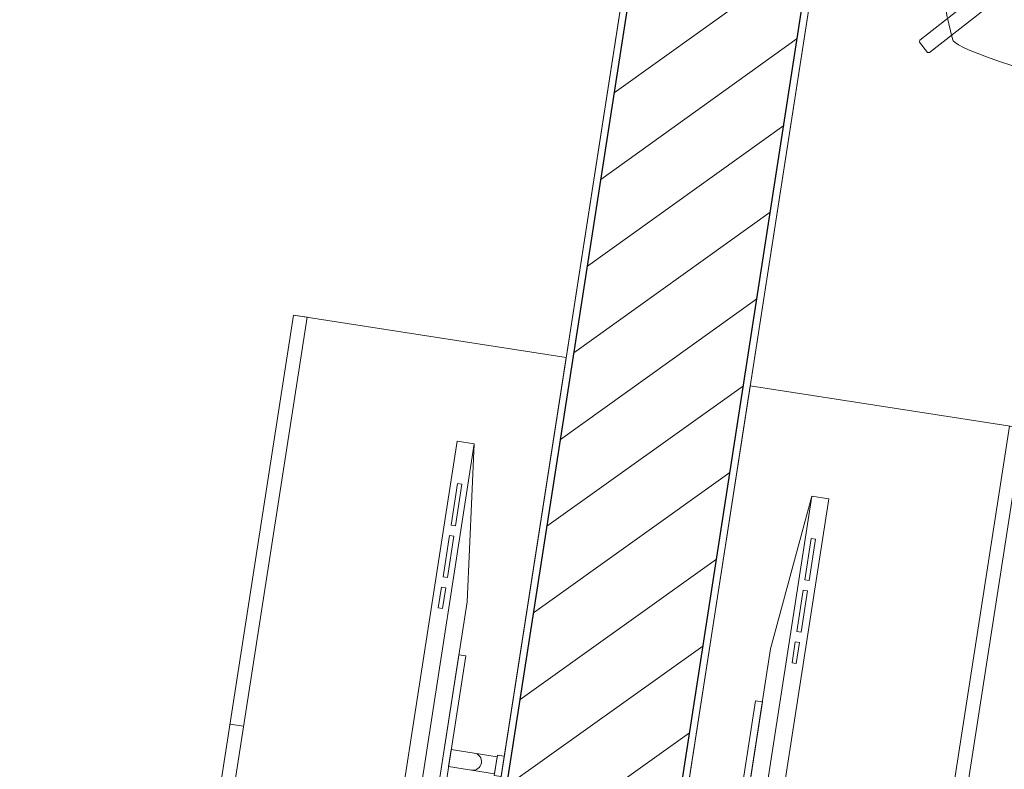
# Model space of a CAD drawing. Header units: metres. Extents: x 5509548 to 5517943, y 5680530 to 5684871.
# Tile 108 of 124: x 5516189.63 to 5516191.06, y 5683285.44 to 5683286.53. Entities that reach past the tile are written whole.
import ezdxf

# ---------------------------------------------------------------- set-up
doc = ezdxf.new("R2010")
doc.units = ezdxf.units.M
for name, color, linetype in [('Nowe_A-Meble-Jadalnia', 7, 'CONTINUOUS'), ('Nowe_A-Meble-Salon', 7, 'CONTINUOUS'), ('Nowe_A-Ściany-Wewnętrzne', 7, 'CONTINUOUS')]:
    doc.layers.add(name, color=color, linetype=linetype)
for name, color, linetype, lineweight in [('Nowe_A-Meble-Jadalnia_Nr_pióra__2', 8, 'CONTINUOUS', 13), ('Nowe_A-Meble-Salon_Nr_pióra__4', 7, 'CONTINUOUS', 13), ('Nowe_A-Ściany-Wewnętrzne_Nr_pióra__27', 7, 'CONTINUOUS', 25), ('Nowe_A-Ściany-Wewnętrzne_Nr_pióra__47', 7, 'CONTINUOUS', 15)]:
    doc.layers.add(name, color=color, linetype=linetype, lineweight=lineweight)
doc.layers.add('Nowe_A-Strefy-Parter_Nr_pióra__94', color=7, linetype='CONTINUOUS', lineweight=13, true_color=0xe4ad2c)
pattern_1 = [(0, (0, 0), (0, 86.60254037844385), [0, -50]), (0, (25, 43.30126941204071), (0, 86.60254037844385), [0, -50])]

# ---------------------------------------------------------------- blocks, each defined once
blk = doc.blocks.new('Ściana_12', base_point=(78005.07224493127, -117042.597843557))
at = {"layer": 'Nowe_A-Ściany-Wewnętrzne', "linetype": 'Continuous', "lineweight": 0, "true_color": 0x000000}
h = blk.add_hatch(dxfattribs=at)
h.set_pattern_fill('Tynk', color=18, style=0, pattern_type=2)
h.set_pattern_definition(pattern_1)
h.paths.add_polyline_path([(77870.07224493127, -113082.5958496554), (77870.07224493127, -116907.597843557), (77880.07224493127, -116907.597843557), (77880.07224493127, -113082.5958496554)])
h = blk.add_hatch(dxfattribs=at)
h.set_pattern_fill('Bloczki_ceramiczne', color=18, style=0, pattern_type=2)
h.set_pattern_definition([(45, (0, 0), (-63.63960862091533, 63.63960862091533), [])])
h.paths.add_polyline_path([(77880.07224493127, -113082.5958496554), (77880.07224493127, -116907.597843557), (78130.07224493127, -116907.597843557), (78130.07224493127, -113082.5958496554)])
h = blk.add_hatch(dxfattribs=at)
h.set_pattern_fill('Tynk', color=18, style=0, pattern_type=2)
h.set_pattern_definition(pattern_1)
h.paths.add_polyline_path([(78130.07224493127, -113082.5958496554), (78130.07224493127, -116907.597843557), (78140.07224493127, -116907.597843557), (78140.07224493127, -113082.5958496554)])
at = {"layer": 'Nowe_A-Ściany-Wewnętrzne_Nr_pióra__27', "color": 7, "linetype": 'Continuous', "lineweight": 25}
for p, q in [((77880.07224493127, -116907.597843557), (77880.07224493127, -113082.5958496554)), ((78130.07224493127, -116907.597843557), (78130.07224493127, -113082.5958496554))]:
    blk.add_line(p, q, dxfattribs=at)
at = {"layer": 'Nowe_A-Ściany-Wewnętrzne_Nr_pióra__47', "color": 7, "linetype": 'Continuous', "lineweight": 15, "flags": 128}
for points in [[(77870.07224493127, -113082.5958496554), (77870.07224493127, -116907.597843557)], [(78140.07224493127, -116907.597843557), (78140.07224493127, -113082.5958496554)]]:
    blk.add_lwpolyline(points, dxfattribs=at)
blk = doc.blocks.new('Kredens 01 27')
at = {"layer": 'Nowe_A-Meble-Salon_Nr_pióra__4', "color": 7, "linetype": 'Continuous', "lineweight": 13}
for p, q in [((0, 20), (1200, 20)), ((0, 0), (0, 20)), ((600, 0), (600, 20))]:
    blk.add_line(p, q, dxfattribs=at)
at = {"layer": 'Nowe_A-Meble-Salon_Nr_pióra__4', "color": 7, "linetype": 'Continuous', "lineweight": 13, "flags": 128}
blk.add_lwpolyline([(0, 0), (1200, 0), (1200, 400.0000000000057), (0, 400.0000000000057)], close=True, dxfattribs=at)
blk = doc.blocks.new('Furniture_Chairs-Stools-Benches_Capdell_ICS-wood-chair')
at = {"layer": 'Nowe_A-Meble-Jadalnia_Nr_pióra__2', "color": 8, "linetype": 'Continuous', "lineweight": 13, "flags": 128}
for points in [[(1.63919, 256.2324), (-25.17237, 255.7175), (-47.94533999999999, 254.5457), (-70.23727000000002, 252.5397), (-87.16461000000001, 250.4799), (-112.0892, 246.6486), (-130.7919, 243.1955), (-153.2082, 238.5477), (-162.1134, 236.3299), (-170.0032, 233.9985), (-177.5066, 231.4137), (-182.9017, 228.9275), (-186.1, 226.7338), (-188.9624, 220.8837), (-199.5245, 195.6691), (-200.9033, 191.8118), (-202.236, 187.7255), (-203.4911, 183.3545), (-204.6254, 178.6386), (-212.2464000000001, 138.0933), (-215.1153, 116.2368), (-220.7376, 44.74842999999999), (-224.8017, 4.490387), (-225.7966, -6.989534), (-237.9326, -189.1456), (-238.7774, -205.9592), (-237.5427, -215.9207), (-234.8634, -224.0729), (-229.174, -231.8877), (-221.2378, -238.4173000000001), (-212.5685, -241.6336), (-193.7667, -244.8557), (70.08121, -254.8826000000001), (99.15836999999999, -253.4204000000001), (188.1275, -245.563), (207.1687, -243.0036), (220.0062, -239.2192000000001), (228.9134000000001, -232.7707), (233.6283, -225.9479), (237.7084, -216.1137), (238.7774, -204.4287), (238.5009, -194.5481), (216.0042, 112.25), (214.3402, 125.1887), (205.4552, 174.5314), (203.1922, 183.4025), (201.4675, 189.3808), (191.1853, 216.5887), (188.8152, 221.8983), (186.6668, 226.3054), (184.7739, 228.075), (180.4096, 230.4182), (171.8809, 233.6282), (162.7417, 236.2946), (153.6299, 238.6155), (123.7301, 244.5729), (101.1892, 248.4348000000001), (81.36465000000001, 251.1475), (55.00217, 253.9504), (28.12396, 255.5882)], [(-217.2828, 248.9389), (-220.2733, 249.2101), (-234.091, 236.3002), (-234.0234, 233.2982), (-13.45056, -2.784718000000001), (-229.7095, -234.5712), (-229.7751, -237.5732), (-215.9485000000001, -250.4736), (-212.9582, -250.2004), (2.227011, -19.56470000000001), (216.0696, -248.4442000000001), (219.0231, -248.6758), (232.8408, -235.7659), (232.8101, -232.8034), (17.893, -2.773881), (236.8019, 231.8528), (236.8306, 234.8153), (223.004, 247.7156), (220.0506, 247.4819), (2.215419, 14.00608)]]:
    blk.add_lwpolyline(points, close=True, dxfattribs=at)
blk = doc.blocks.new('Telewizor płaski 27')
at = {"layer": 'Nowe_A-Meble-Salon_Nr_pióra__4', "color": 7, "linetype": 'Continuous', "lineweight": 13}
for p, q in [((0, 25), (911.5755371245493, 25)), ((668.4887272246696, 10), (668.4887272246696, 16.25)), ((668.4887272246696, 16.25), (698.8745784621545, 16.25)), ((698.8745784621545, 16.25), (698.8745784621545, 10)), ((714.0675040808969, 10), (714.0675040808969, 16.25)), ((714.0675040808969, 16.25), (774.8392065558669, 16.25)), ((774.8392065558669, 16.25), (774.8392065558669, 10)), ((790.0321321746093, 10), (790.0321321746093, 16.25)), ((790.0321321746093, 16.25), (850.8038346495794, 16.25)), ((850.8038346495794, 16.25), (850.8038346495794, 10)), ((698.8745784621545, 10), (668.4887272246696, 10)), ((774.8392065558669, 10), (714.0675040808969, 10)), ((850.8038346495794, 10), (790.0321321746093, 10))]:
    blk.add_line(p, q, dxfattribs=at)
at = {"layer": 'Nowe_A-Meble-Salon_Nr_pióra__4', "color": 7, "linetype": 'Continuous', "lineweight": 13, "flags": 128}
for points in [[(440.7877685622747, 127.5), (470.7877685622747, 127.5), (470.7877685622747, 137.5), (440.7877685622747, 137.5)], [(443.2877685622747, 60.00000000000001), (468.2877685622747, 60.00000000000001), (468.2877685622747, 127.5), (443.2877685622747, 127.5)], [(305.7877685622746, 50), (605.7877685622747, 50), (605.7877685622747, 60.00000000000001), (305.7877685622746, 60.00000000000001)], [(0, 0), (911.5755371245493, 0), (911.5755371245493, 25), (683.6816528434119, 50), (227.8938842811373, 50), (0, 25)]]:
    blk.add_lwpolyline(points, close=True, dxfattribs=at)
at = {"layer": 'Nowe_A-Meble-Salon_Nr_pióra__4', "color": 7, "linetype": 'Continuous', "lineweight": 13}
blk.add_arc((455.7877685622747, 93.75000000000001), 12.5, 0, 180, dxfattribs=at)

msp = doc.modelspace()

# ---------------------------------------------------------------- linework, layer by layer
at = {"layer": 'Nowe_A-Strefy-Parter_Nr_pióra__94', "color": 42, "linetype": 'Continuous', "lineweight": 13, "true_color": 0xe4ad2c, "flags": 128}
for points in [[(5516187.819143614, 5683290.112318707), (5516187.601630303, 5683288.70988272), (5516188.095722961, 5683288.633250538), (5516188.07503225, 5683288.499845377), (5516187.580939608, 5683288.576477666), (5516187.039794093, 5683285.087394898), (5516190.197045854, 5683284.597715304), (5516190.781749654, 5683288.367643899), (5516190.18874286, 5683288.459617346), (5516190.209433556, 5683288.593022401), (5516190.802344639, 5683288.501063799), (5516191.247662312, 5683291.371728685), (5516190.585589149, 5683291.474414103), (5516190.643063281, 5683291.84498357), (5516188.147895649, 5683292.231976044), (5516187.839834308, 5683290.245723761)], [(5516190.463855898, 5683284.556333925), (5516193.621107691, 5683284.066654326), (5516194.25409099, 5683288.14786919), (5516194.945826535, 5683288.040583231), (5516195.124378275, 5683289.191811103), (5516193.681627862, 5683289.415577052), (5516193.311058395, 5683289.473051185), (5516193.607624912, 5683291.385189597), (5516192.234041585, 5683291.598227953), (5516192.176567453, 5683291.227658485), (5516191.514494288, 5683291.330343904), (5516191.069346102, 5683288.45965273), (5516191.662257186, 5683288.367694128), (5516191.641566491, 5683288.234289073), (5516191.048559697, 5683288.32626252)]]:
    msp.add_lwpolyline(points, close=True, dxfattribs=at)

# ---------------------------------------------------------------- block references
at = {"layer": 'Nowe_A-Meble-Jadalnia', "color": 7, "linetype": 'Continuous', "lineweight": 13, "xscale": -0.001, "yscale": 0.001, "rotation": 171.1838518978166}
msp.add_blockref('Furniture_Chairs-Stools-Benches_Capdell_ICS-wood-chair', (5516191.199789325, 5683286.691458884), dxfattribs=at)
at = {"layer": 'Nowe_A-Meble-Salon', "color": 7, "linetype": 'Continuous', "lineweight": 13, "yscale": 0.001}
for name, p, xscale, rotation in [('Kredens 01 27', (5516190.024963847, 5683286.098071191), 0.001, 261.1838518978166), ('Kredens 01 27', (5516191.082322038, 5683285.934078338), -0.0009999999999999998, 81.18385189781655), ('Telewizor płaski 27', (5516190.122547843, 5683285.014525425), -0.001, 261.1838518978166), ('Telewizor płaski 27', (5516190.66110879, 5683284.930996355), 0.001, 81.18385189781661)]:
    msp.add_blockref(name, p, dxfattribs=dict(at, xscale=xscale, rotation=rotation))
at = {"layer": 'Nowe_A-Ściany-Wewnętrzne', "color": 7, "lineweight": 25, "xscale": 0.001, "yscale": 0.001, "zscale": 0.001, "rotation": 351.1838518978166}
msp.add_blockref('Ściana_12', (5516190.309760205, 5683284.443619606), dxfattribs=at)

doc.saveas('drawing.dxf')
